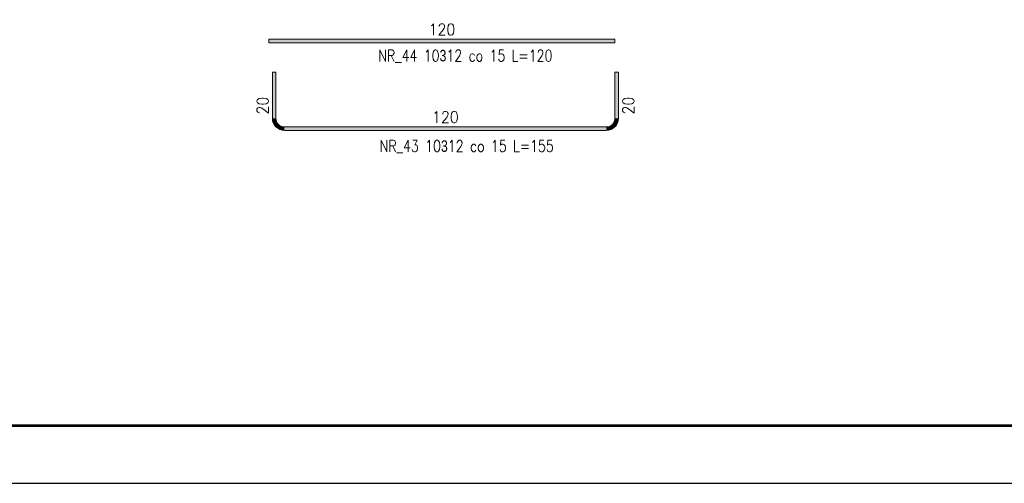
# Model space of a CAD drawing. Extents: x 310117 to 322731, y -113989 to -104075.
# Tile 5 of 13: x 315684 to 319098, y -113989 to -112380. Entities that reach past the tile are written whole.
import ezdxf

# ---------------------------------------------------------------- set-up
doc = ezdxf.new("R2010")
doc.units = 0
doc.header["$LTSCALE"] = 5
doc.header["$MEASUREMENT"] = 0
doc.layers.add('_FORMATKA', color=8, linetype='Continuous', lineweight=15, plot=False)
for name, color, linetype, lineweight in [('_RAMKA', 7, 'Continuous', 35), ('AutoCAD_Structural_Detailing_pręt wyrzucony', 7, 'Continuous', 13), ('PS_DIM', 4, 'Continuous', 13)]:
    doc.layers.add(name, color=color, linetype=linetype, lineweight=lineweight)
doc.styles.add('marta', font='simplex.shx', dxfattribs={"width": 0.8})
doc.styles.add('r-simplex', font='simplex.shx', dxfattribs={"width": 0.9})

# ---------------------------------------------------------------- blocks, each defined once
blk = doc.blocks.new('*U19')
at = {"layer": '_FORMATKA', "lineweight": -3}
blk.add_lwpolyline([(-594, 0), (0, 0), (0, 420), (-594, 420)], close=True, dxfattribs=at)
at = {"layer": '_RAMKA', "lineweight": -3, "const_width": 0.5}
blk.add_lwpolyline([(-564, 10), (-10, 10), (-10, 410), (-564, 410)], close=True, dxfattribs=at)

msp = doc.modelspace()

# ---------------------------------------------------------------- hatches: boundary and pattern name
at = {"layer": 'AutoCAD_Structural_Detailing_pręt wyrzucony'}
for points in [[(316548.09, -112459.8), (316548.09, -112447.8), (317748.09, -112447.8), (317748.09, -112459.8)], [(316560.09, -112561.94), (316572.09, -112561.94), (316572.09, -112721.94), (316560.09, -112721.94)], [(317760.09, -112721.94), (317748.09, -112721.94), (317748.09, -112561.94), (317760.09, -112561.94)], [(316602.09, -112763.94), (316602.09, -112751.94), (317718.09, -112751.94), (317718.09, -112763.94)]]:
    msp.add_hatch(color=6, dxfattribs=at).paths.add_polyline_path(points, flags=0)
h = msp.add_hatch(color=6, dxfattribs=at)
edge = h.paths.add_edge_path(flags=0)
edge.add_line((316560.09, -112721.94), (316572.09, -112721.94))
edge.add_arc((316602.09, -112721.94), 30, 180, 270)
edge.add_line((316602.09, -112751.94), (316602.09, -112763.94))
edge.add_arc((316602.09, -112721.94), 42, 180, 270, ccw=False)
h = msp.add_hatch(color=6, dxfattribs=at)
edge = h.paths.add_edge_path(flags=0)
edge.add_line((317718.09, -112763.94), (317718.09, -112751.94))
edge.add_arc((317718.09, -112721.94), 30, -90, 0)
edge.add_line((317748.09, -112721.94), (317760.09, -112721.94))
edge.add_arc((317718.09, -112721.94), 42, 270, 360, ccw=False)

# ---------------------------------------------------------------- linework, layer by layer
at = {"layer": 'AutoCAD_Structural_Detailing_pręt wyrzucony', "color": 6}
for p, q in [((316548.09, -112447.8), (317748.09, -112447.8)), ((316548.09, -112447.8), (316548.09, -112459.8)), ((316548.09, -112459.8), (317748.09, -112459.8)), ((317748.09, -112447.8), (317748.09, -112459.8)), ((316560.09, -112561.94), (316560.09, -112721.94)), ((316572.09, -112561.94), (316560.09, -112561.94)), ((316572.09, -112561.94), (316572.09, -112721.94)), ((317748.09, -112721.94), (317748.09, -112561.94)), ((317748.09, -112561.94), (317760.09, -112561.94)), ((317760.09, -112721.94), (317760.09, -112561.94)), ((316602.09, -112751.94), (317718.09, -112751.94)), ((316602.09, -112763.94), (317718.09, -112763.94))]:
    msp.add_line(p, q, dxfattribs=at)
for centre, radius, start, end in [((316602.09, -112721.94), 42, 180, 270), ((316602.09, -112721.94), 30, 180, 270), ((317718.09, -112721.94), 30, 270, 360), ((317718.09, -112721.94), 42, 270, 0)]:
    msp.add_arc(centre, radius, start, end, dxfattribs=at)

# ---------------------------------------------------------------- block references
at = {"layer": 'PS_DIM', "xscale": 20, "yscale": 20, "zscale": 20}
msp.add_blockref('*U19', (322116.8, -113988.82), dxfattribs=at)

# ---------------------------------------------------------------- texts
at = {"layer": 'AutoCAD_Structural_Detailing_pręt wyrzucony', "color": 4, "char_height": 40, "attachment_point": 5, "style": 'r-simplex'}
for insert in [(317148.09, -112413.8), (317160.09, -112717.94)]:
    msp.add_mtext('120', dxfattribs=dict(at, insert=insert))
at = {"layer": 'AutoCAD_Structural_Detailing_pręt wyrzucony', "color": 3, "char_height": 40, "attachment_point": 5, "style": 'marta'}
for s, insert in [('NR_44 10\\Fdiam;3\\Fsimplex.shx;12 co 15 L=120 ', (317229.12, -112506.47)), ('NR_43 10\\Fdiam;3\\Fsimplex.shx;12 co 15 L=155 ', (317234.01, -112820.39))]:
    msp.add_mtext(s, dxfattribs=dict(at, insert=insert))
at = {"layer": 'AutoCAD_Structural_Detailing_pręt wyrzucony', "color": 4, "char_height": 40, "attachment_point": 5, "rotation": 90, "style": 'r-simplex'}
for insert in [(316526.09, -112677.94), (317794.09, -112677.94)]:
    msp.add_mtext('20', dxfattribs=dict(at, insert=insert))

doc.saveas('drawing.dxf')
